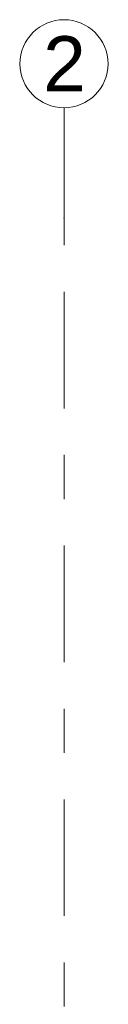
# Model space of a CAD drawing. Header units: metres. Extents: x -3.6 to 84.5, y -11 to 16.8.
# Tile 33 of 225: x 4.03 to 4.23, y 14.569 to 16.805. Entities that reach past the tile are written whole.
import ezdxf

# ---------------------------------------------------------------- set-up
doc = ezdxf.new("R2010")
doc.units = ezdxf.units.M
doc.header["$MEASUREMENT"] = 0
doc.linetypes.add('Strichlinie doppelt', pattern=[0.546806, 0.264583, -0.105833, 0.070556, -0.105833])
doc.layers.add('451 - Universal.Achsen Raster', color=7, linetype='Continuous')
doc.styles.add('ERSTELLTER_STIL_2', font='txt')

msp = doc.modelspace()

# ---------------------------------------------------------------- linework, layer by layer
at = {"layer": '451 - Universal.Achsen Raster', "color": 160, "linetype": 'Strichlinie doppelt', "lineweight": 9, "true_color": 0x3232ff}
for p, q in [((4.13, 16.355), (4.13, 16.605)), ((4.13, -10.585), (4.13, 16.355))]:
    msp.add_line(p, q, dxfattribs=at)
at = {"layer": '451 - Universal.Achsen Raster', "color": 160, "linetype": 'Continuous', "lineweight": 9, "true_color": 0x3232ff}
msp.add_circle((4.13, 16.705), 0.1, dxfattribs=at)
at = {"layer": '451 - Universal.Achsen Raster', "color": 160, "linetype": 'Strichlinie doppelt', "lineweight": 9, "true_color": 0x3232ff}
msp.add_point((4.13, 16.355), dxfattribs=at)
msp.add_point((4.13, 16.355), dxfattribs=at)

# ---------------------------------------------------------------- texts
at = {"layer": '451 - Universal.Achsen Raster', "color": 160, "lineweight": 9, "true_color": 0x3232ff, "insert": (4.0826, 16.7675), "char_height": 0.125, "attachment_point": 1, "style": 'ERSTELLTER_STIL_2'}
msp.add_mtext('\\A1;{\\pql;\\pt0;\\fArial|b0|i0|c0|p38;2}', dxfattribs=at)

doc.saveas('drawing.dxf')
